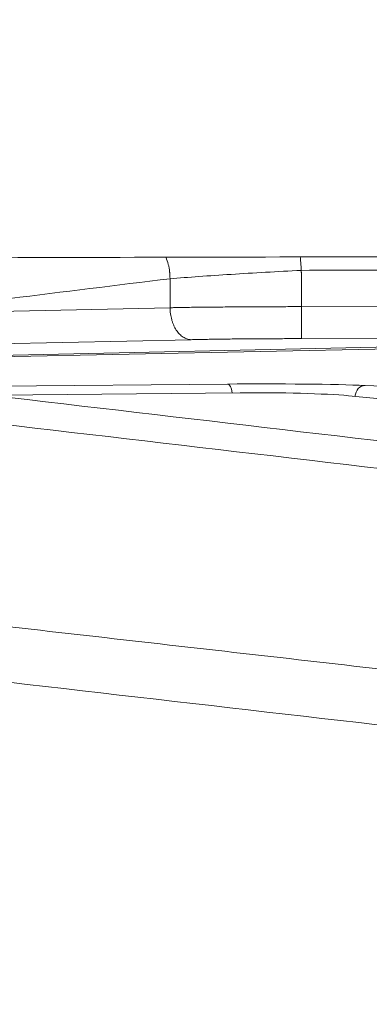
# Model space of a CAD drawing. Header units: millimetres. Extents: x 0 to 594, y 0 to 420.
# Tile 122 of 256: x 217.39 to 221.76, y 326.93 to 339.24. Entities that reach past the tile are written whole.
import ezdxf

# ---------------------------------------------------------------- set-up
doc = ezdxf.new("R2010")
doc.units = ezdxf.units.MM
doc.layers.add('1', color=7, linetype='Continuous', true_color=0xffffff)
doc.styles.add('Arial', font='txt')
doc.dimstyles.get("Standard").update_dxf_attribs({"dimtxt": 0.18, "dimasz": 0.18, "dimexe": 0.18, "dimexo": 0.0625, "dimgap": 0.09, "dimtad": 0, "dimtih": 1, "dimtoh": 1, "dimdec": 4, "dimzin": 0, "dimdsep": 46, "dimtxsty": 'Standard', "dimcen": 0.09, "dimadec": 0, "dimazin": 0, "dimtfac": 1, "dimtdec": 4, "dimtofl": 0, "dimtmove": 0, "dimatfit": 3, "dimfxl": 0, "dimtolj": 1, "dimtzin": 0, "dimarcsym": 0})

# ---------------------------------------------------------------- blocks, each defined once
blk = doc.blocks.new('_U5')
at = {"layer": '1', "color": 18, "lineweight": 18}
for p, q in [((170.922, 289.963), (170.922, 380.625)), ((338.75, 348.618), (338.75, 380.625)), ((170.922, 378.625), (248.753, 378.625)), ((338.75, 378.625), (260.919, 378.625))]:
    blk.add_line(p, q, dxfattribs=at)
at = {"layer": '1', "color": 18}
for points in [[(170.922, 378.625), (174.422, 379.563), (174.422, 377.687)], [(338.75, 378.625), (335.25, 377.687), (335.25, 379.563)]]:
    blk.add_solid(points, dxfattribs=at)
at = {"layer": '1', "color": 18, "linetype": 'Continuous', "lineweight": 13, "insert": (250.438, 375.989), "char_height": 3.5, "attachment_point": 7, "line_spacing_factor": 1.047437, "style": 'Arial'}
blk.add_mtext('\\fArial|b0|i0;\\W1.0000;3.36', dxfattribs=at)
blk = doc.blocks.new('_U6')
at = {"layer": '1', "color": 18, "lineweight": 18}
for p, q in [((135.924, 328.686), (135.924, 388.614)), ((338.75, 348.618), (338.75, 388.614)), ((135.924, 386.614), (231.254, 386.614)), ((338.75, 386.614), (243.42, 386.614))]:
    blk.add_line(p, q, dxfattribs=at)
at = {"layer": '1', "color": 18}
for points in [[(135.924, 386.614), (139.424, 387.552), (139.424, 385.677)], [(338.75, 386.614), (335.25, 385.677), (335.25, 387.552)]]:
    blk.add_solid(points, dxfattribs=at)
at = {"layer": '1', "color": 18, "linetype": 'Continuous', "lineweight": 13, "insert": (232.94, 383.979), "char_height": 3.5, "attachment_point": 7, "line_spacing_factor": 1.047437, "style": 'Arial'}
blk.add_mtext('\\fArial|b0|i0;\\W1.0000;4.06', dxfattribs=at)
blk = doc.blocks.new('_U9')
at = {"layer": '1', "color": 18, "lineweight": 18}
for p, q in [((135.924, 328.686), (181.306, 328.686)), ((179.306, 328.686), (179.306, 250.838)), ((170.922, 289.963), (181.306, 289.963)), ((179.306, 250.838), (184.306, 250.838))]:
    blk.add_line(p, q, dxfattribs=at)
at = {"layer": '1', "color": 18}
for points in [[(179.306, 328.686), (180.244, 325.186), (178.368, 325.186)], [(179.306, 289.963), (178.368, 293.463), (180.244, 293.463)]]:
    blk.add_solid(points, dxfattribs=at)
at = {"layer": '1', "color": 18, "linetype": 'Continuous', "lineweight": 13, "char_height": 3.5, "attachment_point": 7, "line_spacing_factor": 1.047437, "style": 'Arial'}
for s, insert in [('\\fArial|b0|i0;\\W1.0000;0.8', (185.991, 248.203)), ('\\fArial|b0|i0;\\W1.0000;FWD LIFT POINTS', (185.991, 241.14))]:
    blk.add_mtext(s, dxfattribs=dict(at, insert=insert))

msp = doc.modelspace()

# ---------------------------------------------------------------- linework, layer by layer
at = {"layer": '1', "color": 155, "linetype": 'Continuous', "lineweight": 18}
for p, q in [((219.27, 335.638), (219.27, 336)), ((219.532, 335.238), (213.966, 335.115)), ((223.892, 335.162), (216.402, 335.008)), ((220.147, 334.575), (217.032, 334.543)), ((221.497, 334.537), (223.72, 334.331))]:
    msp.add_line(p, q, dxfattribs=at)
at = {"layer": '1', "color": 155, "linetype": 'Continuous', "lineweight": 13}
for p, q in [((213.704, 335.515), (219.27, 335.638)), ((220.911, 335.651), (224.398, 335.649)), ((216.246, 335.02), (223.827, 335.188)), ((224.398, 335.249), (220.911, 335.251)), ((223.896, 335.162), (216.405, 335.008)), ((216.938, 334.657), (219.99, 334.684)), ((221.705, 334.666), (223.968, 334.568))]:
    msp.add_line(p, q, dxfattribs=at)
for centre, major_axis, ratio, start_param, end_param in [((220.523, 334.649), (1.4, -0.003), 0.026056, 0.565571, 1.961834), ((219.989, 334.534), (-0.001, 0.15), 0.381119, 4.978976, 6.255008), ((221.705, 334.516), (0.006, 0.15), 0.844082, 0.048596, 1.514916)]:
    msp.add_ellipse(centre, major_axis=major_axis, ratio=ratio, start_param=start_param, end_param=end_param, dxfattribs=at)
at = {"layer": '1', "color": 155, "linetype": 'Continuous', "lineweight": 18}
msp.add_ellipse((220.568, 334.517), major_axis=(1.1, -0.012), ratio=0.051959, start_param=0.566976, end_param=1.963975, dxfattribs=at)
for points, knots in [([(211.644, 336.244), (211.832, 336.245), (213.008, 336.25), (215.16, 336.257), (218.092, 336.266), (221.036, 336.273), (224.056, 336.278), (226.544, 336.281), (228.033, 336.282), (228.468, 336.282)], [0, 0, 0, 0, 0.033565, 0.209592, 0.383814, 0.55637, 0.734545, 0.92234, 1, 1, 1, 1]), ([(219.27, 336), (219.27, 336.005), (219.269, 336.014), (219.269, 336.028), (219.268, 336.041), (219.268, 336.053), (219.267, 336.064), (219.266, 336.074), (219.265, 336.083), (219.263, 336.104), (219.258, 336.137), (219.245, 336.197), (219.23, 336.241), (219.218, 336.27), (219.217, 336.273)], [0, 0, 0, 0, 0.051432, 0.099552, 0.144361, 0.185858, 0.224043, 0.258917, 0.290478, 0.318728, 0.48699, 0.637924, 0.97238, 1, 1, 1, 1]), ([(220.896, 336.273), (220.897, 336.263), (220.899, 336.237), (220.902, 336.194), (220.906, 336.148), (220.908, 336.118), (220.908, 336.105)], [0, 0, 0, 0, 0.17466, 0.476903, 0.774735, 1, 1, 1, 1])]:
    msp.add_open_spline(points, degree=3, knots=knots, dxfattribs=at)
at = {"layer": '1', "color": 155, "linetype": 'Continuous', "lineweight": 13}
for points, degree in [([(219.27, 336), (219.382, 336.009), (219.624, 336.028), (220.028, 336.055), (220.461, 336.081), (220.759, 336.098), (220.908, 336.105)], 3), ([(220.908, 336.105), (220.911, 336.053), (220.911, 336)], 2), ([(219.27, 336), (218.602, 335.918), (217.935, 335.835), (217.268, 335.753)], 3), ([(220.911, 336), (220.911, 335.651)], 1), ([(220.911, 335.651), (220.911, 335.638), (220.911, 335.612), (220.911, 335.574), (220.911, 335.536), (220.911, 335.5), (220.911, 335.465), (220.911, 335.431), (220.911, 335.4), (220.911, 335.371), (220.911, 335.345), (220.911, 335.321), (220.911, 335.301), (220.911, 335.284), (220.911, 335.27), (220.911, 335.26), (220.911, 335.253), (220.911, 335.251), (220.911, 335.251)], 3), ([(224.314, 333.687), (221.887, 333.972), (219.459, 334.257), (217.032, 334.543)], 3), ([(216.44, 334.268), (218.879, 333.981), (221.318, 333.695), (223.757, 333.408)], 3), ([(214.725, 331.247), (217.179, 330.964), (219.633, 330.681), (222.087, 330.398)], 3)]:
    msp.add_open_spline(points, degree=degree, dxfattribs=at)
for points, knots in [([(220.908, 336.105), (221.462, 336.106), (222.016, 336.106), (223.124, 336.106), (223.678, 336.107), (224.786, 336.107), (225.339, 336.107), (226.447, 336.107), (227.001, 336.107), (227.859, 336.107), (228.164, 336.107), (228.468, 336.107)], [0, 0, 0, 0, 0.219792, 0.219792, 0.439585, 0.439585, 0.659377, 0.659377, 0.879169, 0.879169, 1, 1, 1, 1]), ([(219.27, 335.638), (219.277, 335.638), (219.284, 335.638), (219.298, 335.638), (219.313, 335.639), (219.327, 335.639), (219.342, 335.639), (219.349, 335.639), (219.386, 335.64), (219.416, 335.64), (219.476, 335.641), (219.507, 335.642), (219.569, 335.643), (219.601, 335.643), (219.664, 335.644), (219.729, 335.645), (219.828, 335.646), (219.896, 335.646), (219.965, 335.647), (220, 335.647), (220.044, 335.647), (220.057, 335.648), (220.07, 335.648), (220.079, 335.648), (220.083, 335.648), (220.106, 335.648), (220.123, 335.648), (220.177, 335.648), (220.249, 335.649), (220.357, 335.649), (220.43, 335.65), (220.503, 335.65), (220.539, 335.65), (220.613, 335.65), (220.65, 335.65), (220.724, 335.651), (220.761, 335.651), (220.817, 335.651), (220.836, 335.651), (220.864, 335.651), (220.874, 335.651), (220.892, 335.651), (220.902, 335.651), (220.911, 335.651)], [0, 0, 0, 0, 0.015625, 0.015625, 0.03125, 0.046875, 0.046875, 0.0625, 0.0625, 0.125, 0.125, 0.1875, 0.1875, 0.25, 0.25, 0.3125, 0.375, 0.4375, 0.4375, 0.5, 0.5, 0.515625, 0.523438, 0.523438, 0.53125, 0.53125, 0.5625, 0.5625, 0.625, 0.6875, 0.75, 0.75, 0.8125, 0.8125, 0.875, 0.875, 0.9375, 0.9375, 0.96875, 0.96875, 0.984375, 0.984375, 1, 1, 1, 1]), ([(220.911, 335.251), (220.879, 335.251), (220.816, 335.251), (220.754, 335.251), (220.691, 335.251), (220.629, 335.25), (220.568, 335.25), (220.506, 335.25), (220.445, 335.25), (220.354, 335.249), (220.294, 335.249), (220.249, 335.248), (220.234, 335.248), (220.212, 335.248), (220.204, 335.248), (220.189, 335.248), (220.182, 335.248), (220.145, 335.247), (220.116, 335.247), (220.058, 335.247), (220.001, 335.246), (219.918, 335.245), (219.864, 335.244), (219.81, 335.243), (219.784, 335.243), (219.731, 335.242), (219.706, 335.242), (219.655, 335.241), (219.63, 335.24), (219.599, 335.24), (219.593, 335.239), (219.58, 335.239), (219.574, 335.239), (219.556, 335.239), (219.544, 335.238), (219.532, 335.238)], [0, 0, 0, 0, 0.0625, 0.125, 0.125, 0.1875, 0.25, 0.25, 0.3125, 0.375, 0.4375, 0.4375, 0.46875, 0.46875, 0.484375, 0.484375, 0.5, 0.5, 0.5625, 0.5625, 0.625, 0.6875, 0.75, 0.75, 0.8125, 0.8125, 0.875, 0.875, 0.9375, 0.9375, 0.953125, 0.953125, 0.96875, 0.96875, 1, 1, 1, 1]), ([(222.254, 331.08), (221.027, 331.22), (219.8, 331.36), (217.345, 331.64), (216.118, 331.78), (214.891, 331.92)], [0, 0, 0, 0, 0.5, 0.5, 1, 1, 1, 1])]:
    msp.add_open_spline(points, degree=3, knots=knots, dxfattribs=at)
at = {"layer": '1', "color": 155, "linetype": 'Continuous', "lineweight": 18}
msp.add_open_spline([(219.27, 335.638), (219.27, 335.625), (219.271, 335.599), (219.275, 335.561), (219.282, 335.523), (219.291, 335.487), (219.302, 335.451), (219.315, 335.418), (219.331, 335.387), (219.348, 335.358), (219.367, 335.331), (219.388, 335.308), (219.409, 335.287), (219.433, 335.27), (219.457, 335.257), (219.481, 335.247), (219.507, 335.24), (219.524, 335.238), (219.532, 335.238)], degree=3, dxfattribs=at)

# ---------------------------------------------------------------- dimensions: what is measured, and where the dimension line sits
at = {"layer": '1', "color": 18, "linetype": 'Continuous', "lineweight": 13}
for base, p2, picture, middle in [((135.924, 386.614), (135.924, 328.686), '_U6', (237.337, 386.614)), ((170.922, 378.625), (170.922, 289.963), '_U5', (254.836, 378.625))]:
    dim = msp.add_linear_dim(base=base, p1=(338.75, 348.618), p2=p2, dimstyle='Standard', override={"dimtxt": 3.5, "dimasz": 3.5, "dimexe": 2, "dimexo": 0, "dimgap": 1.5, "dimtih": 1, "dimtoh": 1, "dimdec": 2, "dimlfac": 0.02, "dimdsep": 46, "dimlunit": 2, "dimtxsty": 'Arial', "dimsah": 1, "dimse1": 0, "dimse2": 0, "dimsd1": 0, "dimsd2": 0, "dimclrd": 18, "dimclre": 18, "dimclrt": 18, "dimtol": 0, "dimtm": -0.1, "dimtfac": 1, "dimtdec": 2, "dimtofl": 1, "dimtmove": 0, "dimlwd": 18, "dimlwe": 18}, dxfattribs=at)
    dim.commit()
    dim.dimension.update_dxf_attribs({"geometry": picture, "text_midpoint": middle, "dimtype": 160})
dim = msp.add_linear_dim(base=(179.306, 289.963), p1=(135.924, 328.686), p2=(170.922, 289.963), angle=90, text=' <> \\P\\fArial|b0|i0;\\C18;{\\H1.00x;\\fArial|b0|i0;FWD LIFT POINTS\\fArial|b0|i0;}\\C18;', dimstyle='Standard', override={"dimtxt": 3.5, "dimasz": 3.5, "dimexe": 2, "dimexo": 0, "dimgap": 1.5, "dimtih": 1, "dimtoh": 1, "dimdec": 1, "dimlfac": 0.02, "dimdsep": 46, "dimlunit": 2, "dimtxsty": 'Arial', "dimsah": 1, "dimse1": 0, "dimse2": 0, "dimsd1": 0, "dimsd2": 0, "dimclrd": 18, "dimclre": 18, "dimclrt": 18, "dimtol": 0, "dimtm": -0.1, "dimtfac": 1, "dimtdec": 2, "dimtofl": 1, "dimtmove": 1, "dimlwd": 18, "dimlwe": 18}, dxfattribs=at)
dim.commit()
dim.dimension.update_dxf_attribs({"geometry": '_U9', "text_midpoint": (206.638, 247.307), "dimtype": 160})

doc.saveas('drawing.dxf')
